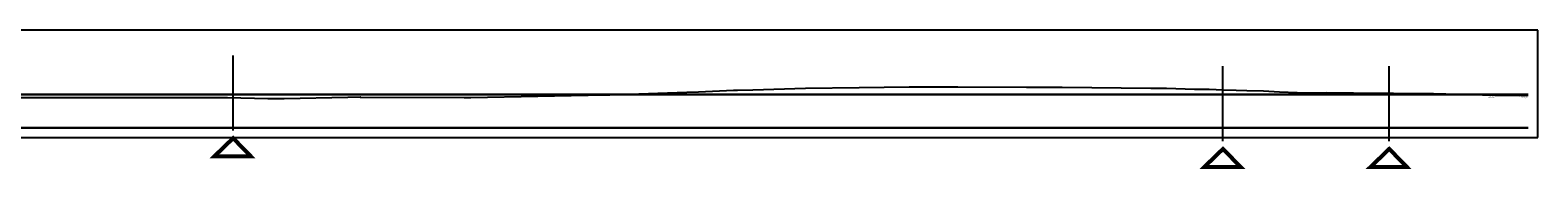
# Model space of a CAD drawing. Header units: metres. Extents: x 3405 to 3724, y 1602 to 1659.
# Tile 21 of 21: x 3630.78 to 3724.47, y 1648.56 to 1657.22. Entities that reach past the tile are written whole.
import ezdxf

# ---------------------------------------------------------------- set-up
doc = ezdxf.new("R2010")
doc.units = ezdxf.units.M
doc.header["$LTSCALE"] = 0.5
doc.layers.add('AG_koty souradnice značky', color=240, linetype='Continuous', lineweight=13)
doc.layers.add('C3D_ZPR-Srovnavaci_rovina', color=7, linetype='Continuous', lineweight=30)
for name, color, linetype in [('C3D_PR-Teren', 7, 'Continuous'), ('C3D_PR-Teren_popis', 7, 'Continuous'), ('C3D_ZPR', 7, 'Continuous')]:
    doc.layers.add(name, color=color, linetype=linetype)
doc.styles.get("Standard").update_dxf_attribs({"font": 'isocpeur.ttf', "width": 0.8})

# ---------------------------------------------------------------- blocks, each defined once
blk = doc.blocks.new('vjezd')
at = {"layer": 'AG_koty souradnice značky', "const_width": 0.25}
blk.add_lwpolyline([(-976055.613, -717182.345), (-976053.366, -717182.345), (-976054.456, -717181.223)], close=True, dxfattribs=at)

msp = doc.modelspace()

# ---------------------------------------------------------------- linework, layer by layer
for points in [[(3643.395, 1650.958), (3643.395, 1655.635)], [(3704.903, 1650.288), (3704.903, 1654.966)], [(3715.234, 1650.288), (3715.234, 1654.966)], [(3534.959, 1651.118), (3723.868, 1651.118)]]:
    msp.add_lwpolyline(points)
at = {"layer": 'C3D_PR-Teren', "color": 7, "linetype": 'Continuous', "lineweight": -3}
msp.add_lwpolyline([(3627.533, 1653.011), (3634.172, 1653.017), (3634.578, 1653.023), (3634.761, 1653.023), (3635.073, 1653.018), (3641.885, 1653.008), (3642.717, 1653.008), (3643.04, 1653.012), (3645.549, 1652.957), (3646.564, 1652.958), (3650.531, 1653.038), (3651.279, 1653.049), (3651.291, 1653.041), (3651.328, 1653.04), (3657.761, 1653.017), (3658.032, 1653.02), (3658.17, 1653.02), (3666.494, 1653.176), (3666.521, 1653.174), (3666.589, 1653.173), (3666.797, 1653.184), (3671.578, 1653.345), (3672.315, 1653.379), (3674.495, 1653.469), (3674.742, 1653.476), (3675.679, 1653.503), (3678.968, 1653.602), (3682.301, 1653.641), (3685.399, 1653.674), (3688.435, 1653.677), (3692.698, 1653.662), (3694.349, 1653.656), (3694.916, 1653.651), (3700.41, 1653.606), (3700.795, 1653.606), (3701.388, 1653.598), (3703.126, 1653.543), (3704.039, 1653.534), (3704.913, 1653.502), (3705.72, 1653.482), (3706.39, 1653.451), (3707.427, 1653.427), (3708.414, 1653.366), (3709.506, 1653.323), (3709.789, 1653.316), (3711.346, 1653.322), (3713.003, 1653.302), (3717.978, 1653.269), (3721.801, 1653.162), (3723.346, 1653.133), (3723.868, 1653.153)], dxfattribs=at)
at = {"layer": 'C3D_ZPR', "color": 3, "linetype": 'Continuous', "lineweight": -3}
for p, q in [((3724.468, 1657.218), (3534.359, 1657.218)), ((3724.468, 1650.518), (3724.468, 1657.218)), ((3534.359, 1650.518), (3724.468, 1650.518))]:
    msp.add_line(p, q, dxfattribs=at)
at = {"layer": 'C3D_ZPR-Srovnavaci_rovina', "color": 1, "linetype": 'Continuous', "lineweight": 30}
msp.add_line((3534.959, 1653.198), (3723.868, 1653.198), dxfattribs=at)
at = {"layer": 'C3D_ZPR-Srovnavaci_rovina', "color": 7, "linetype": 'Continuous', "lineweight": 30}
msp.add_line((3534.959, 1651.118), (3723.868, 1651.118), dxfattribs=at)

# ---------------------------------------------------------------- block references
at = {"layer": 'AG_koty souradnice značky', "lineweight": -3}
for p in [(979697.851, 718831.704), (979759.36, 718831.034), (979769.69, 718831.034)]:
    msp.add_blockref('vjezd', p, dxfattribs=at)

# ---------------------------------------------------------------- texts
at = {"layer": 'C3D_PR-Teren_popis', "color": 7, "linetype": 'Continuous', "lineweight": -3, "char_height": 0.1, "attachment_point": 3}
for s, insert in [('{\\C256;525,54}', (3721.763, 1653.09)), ('{\\C256;525,53}', (3723.831, 1653.08))]:
    msp.add_mtext(s, dxfattribs=dict(at, insert=insert))

doc.saveas('drawing.dxf')
